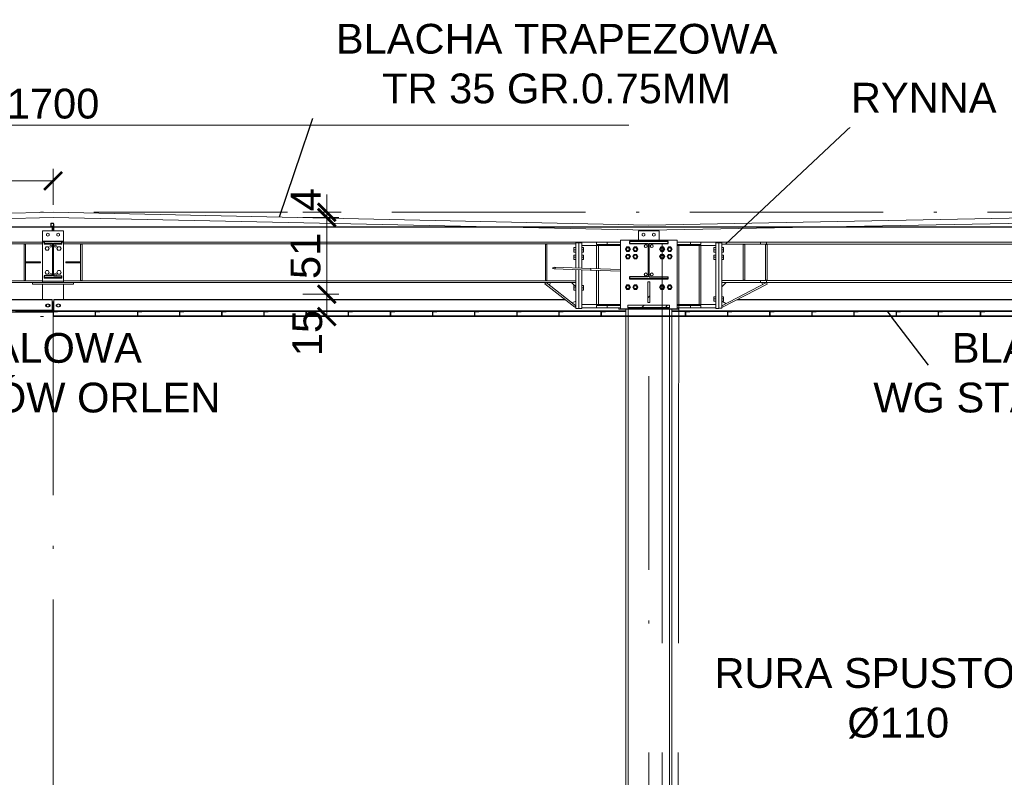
# Model space of a CAD drawing. Extents: x 256490 to 7565828, y -103950 to 5881792.
# Tile 87 of 101: x 266924 to 273535, y 10848 to 15935. Entities that reach past the tile are written whole.
import ezdxf

# ---------------------------------------------------------------- set-up
doc = ezdxf.new("R2010")
doc.units = 0
doc.header["$MEASUREMENT"] = 0
doc.linetypes.add('DASHDOT', pattern=[20, 13, -3.4, 0.2, -3.4])
doc.layers.add('100_rzut_okna', color=1, linetype='Continuous')
doc.layers.add('TB_CIENKA', color=5, linetype='Continuous')
for name, color, linetype, lineweight in [('BK_0.13', 4, 'Continuous', 9), ('BK_Opisy', 31, 'Continuous', 20), ('CZ-CI', 142, 'Continuous', 9), ('CZ-GR', 14, 'Continuous', 30), ('elementy wyposażenia', 95, 'Continuous', 15), ('linii', 7, 'Continuous', 15), ('OSIE', 7, 'Continuous', 5)]:
    doc.layers.add(name, color=color, linetype=linetype, lineweight=lineweight)
doc.layers.add('wymiary', color=7, linetype='Continuous', lineweight=5, true_color=0x7f7f7f)
doc.styles.add('ARIAL', font='arial.ttf')
doc.dimstyles.new('mosstowy 1-100', dxfattribs={"dimscale": 20, "dimtxt": 10, "dimasz": 6, "dimexe": 4, "dimexo": 4, "dimgap": 2, "dimtad": 1, "dimdec": 0, "dimlfac": 0.1, "dimtxsty": 'ARIAL', "dimblk": 'ARCHTICK', "dimcen": 4, "dimclrd": 256, "dimclre": 256, "dimclrt": 7, "dimadec": 0, "dimazin": 0, "dimtfac": 1, "dimtdec": 0, "dimtmove": 1, "dimatfit": 3, "dimfxl": 8, "dimfxlon": 1, "dimlwd": -1, "dimlwe": 9, "dimarcsym": 0})

# ---------------------------------------------------------------- blocks, each defined once
blk = doc.blocks.new('_ArchTick')
at = {"layer": '100_rzut_okna', "color": 0, "linetype": 'Continuous', "const_width": 0.15}
blk.add_lwpolyline([(-0.5, -0.5), (0.5, 0.5)], dxfattribs=at)
blk = doc.blocks.new('*D574')
at = {"layer": 'Defpoints', "color": 0}
for p in [(268623.2, 14091.7), (268986.1, 14091.7), (268683.2, 13941.7)]:
    blk.add_point(p, dxfattribs=at)
at = {"layer": 'wymiary', "lineweight": 9}
for p, q in [((268826.1, 14091.7), (269066.1, 14091.7)), ((268826.1, 13941.7), (269066.1, 13941.7))]:
    blk.add_line(p, q, dxfattribs=at)
at = {"layer": 'wymiary'}
blk.add_line((268986.1, 13941.7), (268986.1, 14091.7), dxfattribs=at)
at = {"layer": 'wymiary', "xscale": 120, "yscale": 120, "zscale": 120}
for p, rotation in [((268986.1, 14091.7), 90), ((268986.1, 13941.7), 270)]:
    blk.add_blockref('_ArchTick', p, dxfattribs=dict(at, rotation=rotation))
at = {"layer": 'wymiary', "color": 7, "insert": (268856.2, 13831.1), "char_height": 200, "attachment_point": 5, "rotation": 90, "style": 'ARIAL'}
blk.add_mtext('15', dxfattribs=at)
blk = doc.blocks.new('*D575')
at = {"layer": 'Defpoints', "color": 0}
for p in [(268623.2, 14605.7), (268986.1, 14605.7), (268623.2, 14091.7)]:
    blk.add_point(p, dxfattribs=at)
at = {"layer": 'wymiary', "lineweight": 9}
for p, q in [((268826.1, 14605.7), (269066.1, 14605.7)), ((268826.1, 14091.7), (269066.1, 14091.7))]:
    blk.add_line(p, q, dxfattribs=at)
at = {"layer": 'wymiary'}
blk.add_line((268986.1, 14091.7), (268986.1, 14605.7), dxfattribs=at)
at = {"layer": 'wymiary', "xscale": 120, "yscale": 120, "zscale": 120}
for p, rotation in [((268986.1, 14605.7), 90), ((268986.1, 14091.7), 270)]:
    blk.add_blockref('_ArchTick', p, dxfattribs=dict(at, rotation=rotation))
at = {"layer": 'wymiary', "color": 7, "insert": (268844, 14348.7), "char_height": 200, "attachment_point": 5, "rotation": 90, "style": 'ARIAL'}
blk.add_mtext('51', dxfattribs=at)
blk = doc.blocks.new('*D576')
at = {"layer": 'Defpoints', "color": 0}
for p in [(268665.7, 14641.7), (268986.1, 14641.7), (268623.2, 14605.7)]:
    blk.add_point(p, dxfattribs=at)
at = {"layer": 'wymiary'}
for p, q in [((268986.1, 14641.7), (268986.1, 14761.7)), ((268986.1, 14605.7), (268986.1, 14641.7)), ((268986.1, 14605.7), (268986.1, 14485.7))]:
    blk.add_line(p, q, dxfattribs=at)
at = {"layer": 'wymiary', "lineweight": 9}
for p, q in [((268826.1, 14641.7), (269066.1, 14641.7)), ((268826.1, 14605.7), (269066.1, 14605.7))]:
    blk.add_line(p, q, dxfattribs=at)
at = {"layer": 'wymiary', "xscale": 120, "yscale": 120, "zscale": 120}
for p, rotation in [((268986.1, 14641.7), 270), ((268986.1, 14605.7), 90)]:
    blk.add_blockref('_ArchTick', p, dxfattribs=dict(at, rotation=rotation))
at = {"layer": 'wymiary', "color": 7, "insert": (268844, 14726.2), "char_height": 200, "attachment_point": 5, "rotation": 90, "style": 'ARIAL'}
blk.add_mtext('4', dxfattribs=at)
blk = doc.blocks.new('*D579')
at = {"layer": 'Defpoints', "color": 0}
for p in [(267148.2, 14852.6), (263148.2, 14721.3), (267148.2, 12469.4)]:
    blk.add_point(p, dxfattribs=at)
at = {"layer": 'wymiary', "lineweight": 9}
for p, q in [((263148.2, 14801.3), (263148.2, 14932.6)), ((267148.2, 14692.6), (267148.2, 14932.6))]:
    blk.add_line(p, q, dxfattribs=at)
at = {"layer": 'wymiary'}
blk.add_line((263148.2, 14852.6), (267148.2, 14852.6), dxfattribs=at)
at = {"layer": 'wymiary', "xscale": 120, "yscale": 120, "zscale": 120, "rotation": 180}
blk.add_blockref('_ArchTick', (263148.2, 14852.6), dxfattribs=at)
at = {"layer": 'wymiary', "xscale": 120, "yscale": 120, "zscale": 120}
blk.add_blockref('_ArchTick', (267148.2, 14852.6), dxfattribs=at)
at = {"layer": 'wymiary', "color": 7, "insert": (265148.2, 14994.7), "char_height": 200, "attachment_point": 5, "style": 'ARIAL'}
blk.add_mtext('400', dxfattribs=at)
blk = doc.blocks.new('*D580')
at = {"layer": 'Defpoints', "color": 0}
for p in [(258648.2, 15227.8), (258648.2, 14776.6), (275648.2, 12220.7)]:
    blk.add_point(p, dxfattribs=at)
at = {"layer": 'wymiary', "lineweight": 9}
for p, q in [((258648.2, 15067.8), (258648.2, 15307.8)), ((275648.2, 15067.8), (275648.2, 15307.8))]:
    blk.add_line(p, q, dxfattribs=at)
at = {"layer": 'wymiary'}
blk.add_line((275648.2, 15227.8), (258648.2, 15227.8), dxfattribs=at)
at = {"layer": 'wymiary', "xscale": 120, "yscale": 120, "zscale": 120, "rotation": 180}
blk.add_blockref('_ArchTick', (258648.2, 15227.8), dxfattribs=at)
at = {"layer": 'wymiary', "xscale": 120, "yscale": 120, "zscale": 120}
blk.add_blockref('_ArchTick', (275648.2, 15227.8), dxfattribs=at)
at = {"layer": 'wymiary', "color": 7, "insert": (267148.2, 15370), "char_height": 200, "attachment_point": 5, "style": 'ARIAL'}
blk.add_mtext('1700', dxfattribs=at)
blk = doc.blocks.new('GFGDFGFG')
at = {"layer": 'elementy wyposażenia', "color": 252, "true_color": 0x919191}
for p, q in [((263238.2, 10391.9), (263238.2, 6178.9)), ((263349.8, 10391.8), (263346.1, 6178.9)), ((263238.2, 6178.9), (263347.7, 6178.9)), ((263235.2, 6122.8), (263350.5, 6122.6)), ((263347.3, 5928.4), (263347.1, 5829.6)), ((263352.6, 5829.6), (263233.3, 5829.8)), ((263235.3, 5825), (263235.3, 5798.6)), ((263350.6, 5798.4), (263350.6, 5824.8)), ((263235.3, 5798.6), (263238.2, 5795.1)), ((263237.5, 5796.4), (263347, 5796.2)), ((263238.2, 5795.1), (263237.9, 5440.9)), ((263347.3, 5440.7), (263347.7, 5794.9)), ((263347.7, 5794.9), (263350.6, 5798.4)), ((263352.3, 5440.7), (263232.9, 5440.9)), ((263234.9, 5436.1), (263234.9, 5409.7)), ((263350.2, 5409.5), (263350.3, 5435.9)), ((263234.9, 5409.7), (263237.8, 5406.2)), ((263237.8, 5407.6), (263237.8, 5407.6)), ((263237.8, 5407.6), (263347.3, 5407.4)), ((263237.8, 5406.2), (263237.8, 5329.9)), ((263347.1, 5209.4), (263347.3, 5406.1)), ((263347.3, 5406.1), (263350.2, 5409.5)), ((263237.8, 5329.9), (263237.6, 5209.6)), ((263226.1, 5243.1), (263225.7, 5209.7)), ((263233.8, 5243.1), (263226.1, 5243.1)), ((263233.8, 5209.6), (263233.8, 5243.1)), ((263358.9, 5242.9), (263350.6, 5243)), ((263350.6, 5243), (263350.6, 5209.4)), ((263358.6, 5209.3), (263358.9, 5242.9)), ((263225.7, 5209.7), (263233.4, 5201.8)), ((263233.4, 5201.8), (263233.4, 5128.7)), ((263350.6, 5209.4), (263233.8, 5209.6)), ((263292.1, 5214.1), (263292.1, 5214.2)), ((263350.4, 5128.7), (263350.5, 5201.4)), ((263350.5, 5201.4), (263358.6, 5209.3))]:
    blk.add_line(p, q, dxfattribs=at)
at = {"layer": 'elementy wyposażenia', "color": 252, "true_color": 0x919191, "flags": 128}
for points in [[(263238, 6046.1), (263238.1, 6119.4), (263235.2, 6122.8), (263235.2, 6151.4)], [(263235.3, 6173.2), (263235.3, 6179), (263350.6, 6178.8), (263350.6, 6173)], [(263350.6, 6151.2), (263350.5, 6122.6), (263347.6, 6119.2), (263347.5, 6046.3)], [(263237.6, 5829.7), (263237.8, 5929.1)]]:
    blk.add_lwpolyline(points, dxfattribs=at)
at = {"layer": 'elementy wyposażenia', "color": 252, "true_color": 0x919191}
for centre, radius in [((263292.9, 5987.5), 80.3), ((263292.9, 5987.5), 75.3), ((263291.9, 5128.7), 58.5)]:
    blk.add_circle(centre, radius, dxfattribs=at)
for centre, radius, start, end in [((263262.1, 6162.3), 28.9, 157.77738, 202.02756), ((263323.8, 6162.2), 28.9, 337.77738, 22.02756), ((263243.9, 5831.3), 10.7, 188.553, 216.72218), ((263342.1, 5831.2), 10.7, 323.1182, 351.28739), ((263243.5, 5442.5), 10.7, 188.553, 216.72218), ((263341.7, 5442.3), 10.7, 323.1182, 351.28739)]:
    blk.add_arc(centre, radius, start, end, dxfattribs=at)
blk = doc.blocks.new('HGHFGHGH')
at = {"linetype": 'Continuous'}
h = blk.add_hatch(dxfattribs=at)
h.set_pattern_fill('', scale=35, style=0, pattern_type=0)
h.set_pattern_definition([(45, (300587.99, 8781.19), (-78.58, 78.58), [])])
h.paths.add_polyline_path([(300600, 8781.2), (300588, 8781.2), (300588, 8641.7), (300600, 8641.7)])
at = {"layer": 'CZ-CI', "linetype": 'Continuous'}
h = blk.add_hatch(dxfattribs=at)
h.set_pattern_fill('', color=256, scale=35, style=0, pattern_type=0)
h.set_pattern_definition([(45, (299964.23, 8878.15), (-78.58, 78.58), [])])
h.paths.add_polyline_path([(299966.9, 8873.8), (299964.2, 8878.1), (299957.8, 8880), (299951.3, 8878.4), (299948.6, 8874.2), (299951.3, 8869.9), (299957.8, 8868), (299964.2, 8869.7)])
h = blk.add_hatch(dxfattribs=at)
h.set_pattern_fill('', color=256, scale=35, style=0, pattern_type=0)
h.set_pattern_definition([(45, (300453.99, 8623.52), (-78.577, 78.577), [])])
h.paths.add_polyline_path([(300734, 8623.5), (300454, 8623.5), (300454, 8609.3), (300734, 8609.3)])
for p, q in [((292801.5, 9150.1), (296589, 9150.1)), ((296589, 9147.1), (292801.5, 9147.1)), ((296580, 9174.1), (296579, 9171.6)), ((296579, 9155.1), (296579, 9171.6)), ((296579, 9171.6), (296579, 9171.6)), ((296579, 9155.1), (296579, 9155.1)), ((296579, 9155.1), (296582, 9155.1)), ((296582.5, 9175.1), (296580, 9174.1)), ((296582, 9171.6), (296582.1, 9171.9)), ((296582, 9171.6), (296582, 9155.1)), ((296582, 9171.6), (296582, 9171.6)), ((296582, 9155.1), (296582, 9155.1)), ((296582.1, 9171.9), (296582.5, 9172.1)), ((296582.5, 9175.1), (296582.5, 9175.1)), ((296582.5, 9175.1), (296595.5, 9175.1)), ((296582.5, 9172.1), (296582.5, 9172.1)), ((296595.5, 9172.1), (296582.5, 9172.1)), ((296589, 9150.1), (296589, 9155.1)), ((296589, 9155.1), (296589, 9155.1)), ((296589, 9155.1), (296592, 9155.1)), ((296589, 9150.1), (296589, 9147.1)), ((296589, 9123.4), (296589, 9147.1)), ((296589, 9147.1), (296589, 9147.1)), ((296592, 9155.1), (296592, 9123.4)), ((296592, 9155.1), (296592, 9155.1)), ((296592, 9123.8), (296596, 9123.8)), ((296592, 9123.7), (296596, 9123.7)), ((296595.5, 9175.1), (296595.5, 9175.1)), ((296598, 9174.1), (296595.5, 9175.1)), ((296595.5, 9172.1), (296595.5, 9172.1)), ((296595.5, 9172.1), (296595.8, 9171.9)), ((296595.8, 9171.9), (296596, 9171.6)), ((296596, 9171.6), (296596, 9171.6)), ((296596, 9171.6), (296596, 9123.4)), ((296599, 9171.6), (296598, 9174.1)), ((296599, 9171.6), (296599, 9171.6)), ((296599, 9171.6), (296599, 9150.1)), ((296599, 9147.1), (296599, 9150.1)), ((296599, 9150.1), (296599, 9150.1)), ((296599, 9150.1), (300386.5, 9150.1)), ((296599, 9150.1), (300386.5, 9150.1)), ((296599, 9123.4), (296599, 9147.1)), ((300386.5, 9147.1), (296599, 9147.1)), ((296599, 9147.1), (296599, 9147.1)), ((300386.5, 9150.1), (300386.5, 9147.1)), ((300386.5, 9150.1), (300386.5, 9150.1)), ((300386.5, 9150.1), (300386.5, 9150.1)), ((300386.5, 9150.1), (305024, 9150.1)), ((300386.5, 9147.1), (300386.5, 9150.1)), ((300386.5, 9147.1), (300386.5, 9147.1)), ((305024, 9147.1), (300386.5, 9147.1)), ((300386.5, 9147.1), (300386.5, 9147.1)), ((296524, 9055.1), (296524, 9123.4)), ((296524, 9123.4), (296664, 9123.4)), ((296550, 9103.7), (296559, 9108.9)), ((296550, 9093.3), (296550, 9103.7)), ((296550, 9093.2), (296550, 9093.3)), ((296559, 9088.1), (296550, 9093.3)), ((296550, 9093.2), (296559, 9088)), ((296559, 9108.9), (296568, 9103.7)), ((296568, 9093.3), (296559, 9088.1)), ((296559, 9088), (296568, 9093.2)), ((296559, 9088), (296559, 9088.1)), ((296568, 9103.7), (296568, 9093.3)), ((296568, 9093.2), (296568, 9093.3)), ((296620, 9103.7), (296629, 9108.9)), ((296620, 9093.3), (296620, 9103.7)), ((296620, 9093.2), (296620, 9093.3)), ((296629, 9088.1), (296620, 9093.3)), ((296629, 9088), (296620, 9093.2)), ((296629, 9108.9), (296638, 9103.7)), ((296638, 9093.3), (296629, 9088.1)), ((296629, 9088), (296638, 9093.2)), ((296629, 9088), (296629, 9088.1)), ((296638, 9103.7), (296638, 9093.3)), ((296638, 9093.2), (296638, 9093.3)), ((296664, 9123.4), (296664, 9055.1)), ((300404, 9061.3), (300784, 9061.3)), ((300404, 9061.1), (300404, 9061.3)), ((300404, 8599.3), (300404, 9061.1)), ((300404, 9061.1), (300784, 9061.1)), ((300524, 9061.3), (300524, 9123.4)), ((300524, 9123.4), (300664, 9123.4)), ((300550, 9103.7), (300559, 9108.9)), ((300550, 9093.3), (300550, 9103.7)), ((300550, 9093.2), (300550, 9093.3)), ((300559, 9088.1), (300550, 9093.3)), ((300550, 9093.2), (300559, 9088)), ((300559, 9108.9), (300568, 9103.7)), ((300568, 9093.3), (300559, 9088.1)), ((300559, 9088), (300568, 9093.2)), ((300559, 9088), (300559, 9088.1)), ((300568, 9103.7), (300568, 9093.3)), ((300568, 9093.2), (300568, 9093.3)), ((300620, 9103.7), (300629, 9108.9)), ((300620, 9093.3), (300620, 9103.7)), ((300620, 9093.2), (300620, 9093.3)), ((300629, 9088.1), (300620, 9093.3)), ((300620, 9093.2), (300629, 9088)), ((300629, 9108.9), (300638, 9103.7)), ((300638, 9093.3), (300629, 9088.1)), ((300629, 9088), (300638, 9093.2)), ((300629, 9088), (300629, 9088.1)), ((300638, 9103.7), (300638, 9093.3)), ((300638, 9093.2), (300638, 9093.3)), ((300664, 9123.4), (300664, 9061.3)), ((300784, 9061.1), (300784, 9061.3)), ((300784, 8599.3), (300784, 9061.1)), ((292784, 9048.2), (296534, 9048.2)), ((292784, 9047.5), (296534, 9047.5)), ((293084, 9047), (296524, 9047)), ((293084, 9036.8), (296524, 9036.8)), ((296409, 9034.8), (296399, 9034.8)), ((296399, 9034.8), (296399, 8789.2)), ((296409, 8916), (296409, 9034.8)), ((296483.8, 9047), (296499.6, 9047.5)), ((296524, 9049.1), (296524, 9055.1)), ((296524, 9055.1), (296664, 9055.1)), ((296524, 9048.3), (296524, 9049.1)), ((296524, 9049.1), (296534, 9049.1)), ((296524, 9048.3), (296534, 9048.3)), ((296524, 8784.9), (296524, 9047)), ((296524, 9047), (296534, 9047)), ((296526.5, 9047), (296526.5, 9047.5)), ((296526.5, 9047), (296526.5, 9047.5)), ((296534, 9035.1), (296534, 9041.4)), ((296534, 9035.1), (296590.9, 9035.1)), ((296540.1, 9004.9), (296547.1, 9016.9)), ((296547.1, 8992.9), (296540.1, 9004.9)), ((296547.1, 9016.9), (296560.9, 9016.9)), ((296560.9, 8992.9), (296547.1, 8992.9)), ((296560.9, 9016.9), (296567.9, 9004.9)), ((296567.9, 9004.9), (296560.9, 8992.9)), ((296597.1, 9035.1), (296654, 9035.1)), ((296620.1, 9004.9), (296627.1, 9016.9)), ((296627.1, 8992.9), (296620.1, 9004.9)), ((296627.1, 9016.9), (296640.9, 9016.9)), ((296640.9, 8992.9), (296627.1, 8992.9)), ((296640.9, 9016.9), (296647.9, 9004.9)), ((296647.9, 9004.9), (296640.9, 8992.9)), ((296654, 9049.1), (296664, 9049.1)), ((296654, 9048.3), (296664, 9048.3)), ((296654, 9048.2), (300404, 9048.2)), ((296654, 9047.4), (300404, 9047.4)), ((296654, 9047), (296664, 9047)), ((296654, 9035.1), (296654, 9041.4)), ((296661.5, 9047), (296661.5, 9047.4)), ((296661.5, 9047), (296661.5, 9047.4)), ((296664, 9055.1), (296664, 9049.1)), ((296664, 9049.1), (296664, 9048.3)), ((296664, 9047), (300104, 9047)), ((296664, 8784.9), (296664, 9047)), ((296664, 9036.8), (300104, 9036.8)), ((296688.5, 9047.4), (296704.2, 9047)), ((296779, 9034.8), (296789, 9034.8)), ((296779, 8916), (296779, 9034.8)), ((296789, 9034.8), (296789, 8789.2)), ((299899.5, 9034.8), (299899.5, 8789.2)), ((299899.5, 9034.8), (299909.5, 9034.8)), ((299909.5, 9034.8), (299909.5, 8789.2)), ((300091.5, 9011), (300104, 9011)), ((300091.5, 9011), (300091.5, 8981)), ((300091.5, 8996), (300104, 8996)), ((300104, 9042), (300104, 9047)), ((300104, 8874.9), (300104, 9042)), ((300104, 9042), (300124, 9042)), ((300124, 8874.3), (300124, 9042)), ((300124, 9042), (300144, 9042)), ((300124, 8874.3), (300124, 9042)), ((300144, 9042), (300144, 9047)), ((300144, 9047), (300244, 9047)), ((300144, 8873.6), (300144, 9042)), ((300144, 9026), (300404, 9026)), ((300144, 9011), (300156.5, 9011)), ((300144, 8996), (300156.5, 8996)), ((300156.5, 9011), (300156.5, 8981)), ((300404, 9047), (300244, 9047)), ((300244, 9047), (300244, 9032)), ((300244, 9032), (300404, 9032)), ((300244, 9025), (300256, 9025)), ((300244, 8870.1), (300244, 9025)), ((300256, 8869.7), (300256, 9025)), ((300314, 9032), (300314, 9047)), ((300394, 9047), (300394, 9047.4)), ((300445.3, 9015.3), (300436.7, 9000.3)), ((300436.7, 9000.3), (300445.3, 8985.3)), ((300462.7, 9015.3), (300445.3, 9015.3)), ((300471.3, 9000.3), (300462.7, 9015.3)), ((300462.7, 8985.3), (300471.3, 9000.3)), ((300495.3, 9015.3), (300486.7, 9000.3)), ((300486.7, 9000.3), (300495.3, 8985.3)), ((300512.7, 9015.3), (300495.3, 9015.3)), ((300521.3, 9000.3), (300512.7, 9015.3)), ((300512.7, 8985.3), (300521.3, 9000.3)), ((300675.3, 9015.3), (300666.7, 9000.3)), ((300666.7, 9000.3), (300675.3, 8985.3)), ((300692.7, 9015.3), (300675.3, 9015.3)), ((300701.3, 9000.3), (300692.7, 9015.3)), ((300692.7, 8985.3), (300701.3, 9000.3)), ((300725.3, 9015.3), (300716.7, 9000.3)), ((300716.7, 9000.3), (300725.3, 8985.3)), ((300742.7, 9015.3), (300725.3, 9015.3)), ((300751.3, 9000.3), (300742.7, 9015.3)), ((300742.7, 8985.3), (300751.3, 9000.3)), ((300784, 9048.2), (304984, 9048.2)), ((300784, 9047.4), (305034, 9047.4)), ((300784, 9047), (300944, 9047)), ((300784, 9032), (300944, 9032)), ((300784, 9026), (301044, 9026)), ((300794, 9047), (300794, 9047.4)), ((300794, 9047), (300794, 9047.4)), ((300874, 9032), (300874, 9047)), ((300944, 9025), (300932, 9025)), ((300932, 9025), (300932, 8629)), ((300944, 9047), (301044, 9047)), ((300944, 9032), (300944, 9047)), ((300944, 9025), (300944, 8629)), ((301031.5, 9011), (301031.5, 8981)), ((301031.5, 9011), (301044, 9011)), ((301031.5, 8996), (301044, 8996)), ((301044, 9047), (301044, 8607)), ((301064, 9042), (301044, 9042)), ((301044, 8602), (301044, 9042)), ((301064, 8602), (301064, 9042)), ((301064, 8603.7), (301064, 9042)), ((301064, 9042), (301084, 9042)), ((301384, 9047), (301084, 9047)), ((301084, 9047), (301084, 9035)), ((301084, 8603.7), (301084, 9042)), ((301084, 9035), (301384, 9035)), ((301084, 9034), (305021, 9034)), ((301084, 9011), (301096.5, 9011)), ((301084, 8996), (301096.5, 8996)), ((301096.5, 9011), (301096.5, 8981)), ((301238.5, 9032), (301228.5, 9032)), ((301228.5, 9032), (301228.5, 8792)), ((301238.5, 9032), (301238.5, 8792)), ((301344, 9035), (301344, 9047)), ((301378.5, 9032), (301378.5, 8792)), ((301378.5, 9032), (301388.5, 9032)), ((301384, 9047), (305021, 9047)), ((301384, 9035), (301384, 9047)), ((301388.5, 9032), (301388.5, 8792)), ((300091.5, 8981), (300104, 8981)), ((300091.5, 8961), (300104, 8961)), ((300091.5, 8961), (300091.5, 8931)), ((300091.5, 8946), (300104, 8946)), ((300091.5, 8931), (300104, 8931)), ((300156.5, 8981), (300144, 8981)), ((300144, 8961), (300156.5, 8961)), ((300144, 8946), (300156.5, 8946)), ((300156.5, 8931), (300144, 8931)), ((300156.5, 8961), (300156.5, 8931)), ((300445.3, 8965.3), (300436.7, 8950.3)), ((300436.7, 8950.3), (300445.3, 8935.3)), ((300445.3, 8985.3), (300462.7, 8985.3)), ((300462.7, 8965.3), (300445.3, 8965.3)), ((300445.3, 8935.3), (300462.7, 8935.3)), ((300471.3, 8950.3), (300462.7, 8965.3)), ((300462.7, 8935.3), (300471.3, 8950.3)), ((300495.3, 8965.3), (300486.7, 8950.3)), ((300486.7, 8950.3), (300495.3, 8935.3)), ((300495.3, 8985.3), (300512.7, 8985.3)), ((300512.7, 8965.3), (300495.3, 8965.3)), ((300495.3, 8935.3), (300512.7, 8935.3)), ((300521.3, 8950.3), (300512.7, 8965.3)), ((300512.7, 8935.3), (300521.3, 8950.3)), ((300675.3, 8965.3), (300666.7, 8950.3)), ((300666.7, 8950.3), (300675.3, 8935.3)), ((300675.3, 8985.3), (300692.7, 8985.3)), ((300692.7, 8965.3), (300675.3, 8965.3)), ((300675.3, 8935.3), (300692.7, 8935.3)), ((300701.3, 8950.3), (300692.7, 8965.3)), ((300692.7, 8935.3), (300701.3, 8950.3)), ((300725.3, 8965.3), (300716.7, 8950.3)), ((300716.7, 8950.3), (300725.3, 8935.3)), ((300725.3, 8985.3), (300742.7, 8985.3)), ((300742.7, 8965.3), (300725.3, 8965.3)), ((300725.3, 8935.3), (300742.7, 8935.3)), ((300751.3, 8950.3), (300742.7, 8965.3)), ((300742.7, 8935.3), (300751.3, 8950.3)), ((301031.5, 8981), (301044, 8981)), ((301031.5, 8961), (301031.5, 8931)), ((301031.5, 8961), (301044, 8961)), ((301031.5, 8946), (301044, 8946)), ((301031.5, 8931), (301044, 8931)), ((301084, 8981), (301096.5, 8981)), ((301084, 8961), (301096.5, 8961)), ((301084, 8946), (301096.5, 8946)), ((301084, 8931), (301096.5, 8931)), ((301096.5, 8961), (301096.5, 8931)), ((296409, 8916), (296409, 8916)), ((296409, 8916), (296509, 8916)), ((296409, 8916), (296409, 8908)), ((296409, 8789.2), (296409, 8908)), ((296409, 8908), (296409, 8908)), ((296409, 8908), (296509, 8908)), ((296434, 8908), (296434, 8916)), ((296484, 8908), (296484, 8916)), ((296509, 8916), (296509, 8908)), ((296679, 8916), (296779, 8916)), ((296679, 8916), (296679, 8908)), ((296779, 8908), (296679, 8908)), ((296704, 8908), (296704, 8916)), ((296754, 8908), (296754, 8916)), ((296779, 8908), (296779, 8916)), ((296779, 8916), (296779, 8916)), ((296779, 8908), (296779, 8908)), ((296779, 8789.2), (296779, 8908)), ((299951.3, 8878.4), (299948.6, 8874.2)), ((299948.6, 8874.2), (299951.3, 8869.9)), ((299957.8, 8880), (299951.3, 8878.4)), ((299951.3, 8869.9), (299957.8, 8868)), ((299957.8, 8880), (300201.7, 8871.6)), ((299964.2, 8878.1), (299957.8, 8880)), ((299957.8, 8868), (299964.2, 8869.7)), ((299957.8, 8868), (300201.5, 8859.6)), ((299966.9, 8873.8), (299964.2, 8878.1)), ((299964.2, 8869.7), (299966.9, 8873.8)), ((300104, 8602), (300104, 8862.9)), ((300124, 8602), (300124, 8862.2)), ((300124, 8602), (300124, 8862.2)), ((300144, 8602), (300144, 8861.6)), ((300201.5, 8859.6), (300204.3, 8861.3)), ((300201.5, 8859.6), (300204.3, 8861.3)), ((300201.5, 8859.6), (300404, 8852.5)), ((300201.7, 8871.6), (300204.5, 8869.8)), ((300201.7, 8871.5), (300404, 8864.5)), ((300201.7, 8871.5), (300204.5, 8869.8)), ((300205.5, 8865.6), (300204.3, 8861.3)), ((300204.3, 8861.3), (300205.5, 8865.5)), ((300205.5, 8865.5), (300204.5, 8869.8)), ((300204.5, 8869.8), (300205.5, 8865.6)), ((296534, 8804.8), (296534, 8811.2)), ((296654, 8804.8), (296534, 8804.8)), ((296540.1, 8844.9), (296547.1, 8856.9)), ((296547.1, 8832.9), (296540.1, 8844.9)), ((296547.1, 8856.9), (296560.9, 8856.9)), ((296560.9, 8832.9), (296547.1, 8832.9)), ((296560.9, 8856.9), (296567.9, 8844.9)), ((296567.9, 8844.9), (296560.9, 8832.9)), ((296620.1, 8844.9), (296627.1, 8856.9)), ((296627.1, 8832.9), (296620.1, 8844.9)), ((296627.1, 8856.9), (296640.9, 8856.9)), ((296640.9, 8832.9), (296627.1, 8832.9)), ((296640.9, 8856.9), (296647.9, 8844.9)), ((296647.9, 8844.9), (296640.9, 8832.9)), ((296654, 8811.2), (296654, 8804.8)), ((300244, 8629), (300244, 8858.1)), ((300256, 8629), (300256, 8857.7)), ((293084, 8787.2), (296524, 8787.2)), ((293084, 8777), (296524, 8777)), ((296399, 8789.2), (296409, 8789.2)), ((296456.5, 8777), (296456.5, 8765)), ((296456.5, 8765), (296731.5, 8765)), ((296524, 8784.9), (296524, 8777)), ((296524, 8784.9), (296664, 8784.9)), ((296524, 8777), (296664, 8777)), ((296524, 8662.9), (296524, 8765)), ((296664, 8787.2), (300104, 8787.2)), ((296664, 8777), (296664, 8784.9)), ((296664, 8777), (300104, 8777)), ((296664, 8662.9), (296664, 8765)), ((296731.5, 8765), (296731.5, 8777)), ((296789, 8789.2), (296779, 8789.2)), ((299897.1, 8767.6), (299904.5, 8777)), ((300096.6, 8611.6), (299897.1, 8767.6)), ((299899.5, 8789.2), (299909.5, 8789.2)), ((300104, 8621), (299904.5, 8777)), ((299928.1, 8758.5), (299934.5, 8777)), ((300104, 8747), (300074, 8777)), ((300091.5, 8756), (300104, 8756)), ((300091.5, 8756), (300091.5, 8726)), ((300091.5, 8741), (300104, 8741)), ((300144, 8756), (300156.5, 8756)), ((300156.5, 8741), (300144, 8741)), ((300156.5, 8756), (300156.5, 8726)), ((300445.3, 8760.3), (300436.7, 8745.3)), ((300436.7, 8745.3), (300445.3, 8730.3)), ((300462.7, 8760.3), (300445.3, 8760.3)), ((300445.3, 8730.3), (300462.7, 8730.3)), ((300471.3, 8745.3), (300462.7, 8760.3)), ((300462.7, 8730.3), (300471.3, 8745.3)), ((300495.3, 8760.3), (300486.7, 8745.3)), ((300486.7, 8745.3), (300495.3, 8730.3)), ((300512.7, 8760.3), (300495.3, 8760.3)), ((300495.3, 8730.3), (300512.7, 8730.3)), ((300521.3, 8745.3), (300512.7, 8760.3)), ((300512.7, 8730.3), (300521.3, 8745.3)), ((300600, 8781.2), (300588, 8781.2)), ((300588, 8781.2), (300588, 8641.7)), ((300600, 8641.7), (300600, 8781.2)), ((300675.3, 8760.3), (300666.7, 8745.3)), ((300666.7, 8745.3), (300675.3, 8730.3)), ((300692.7, 8760.3), (300675.3, 8760.3)), ((300675.3, 8730.3), (300692.7, 8730.3)), ((300701.3, 8745.3), (300692.7, 8760.3)), ((300692.7, 8730.3), (300701.3, 8745.3)), ((300725.3, 8760.3), (300716.7, 8745.3)), ((300716.7, 8745.3), (300725.3, 8730.3)), ((300742.7, 8760.3), (300725.3, 8760.3)), ((300725.3, 8730.3), (300742.7, 8730.3)), ((300751.3, 8745.3), (300742.7, 8760.3)), ((300742.7, 8730.3), (300751.3, 8745.3)), ((301084, 8790), (305021, 8790)), ((301384, 8789), (301084, 8789)), ((301084, 8789), (301084, 8777)), ((301084, 8621), (301383.5, 8777)), ((301084, 8747), (301114, 8777)), ((301084, 8777), (301384, 8777)), ((301089.6, 8610.4), (301389.1, 8766.4)), ((301238.5, 8792), (301228.5, 8792)), ((301344, 8777), (301344, 8789)), ((301356.9, 8763.2), (301353.5, 8777)), ((301378.5, 8792), (301388.5, 8792)), ((301383.5, 8777), (301389.1, 8766.4)), ((301384, 8777), (301384, 8789)), ((305021, 8777), (301384, 8777)), ((293157, 8662.9), (296589, 8662.9)), ((296589, 8662.9), (296589, 8582.9)), ((296599, 8662.9), (300031, 8662.9)), ((296599, 8662.9), (296599, 8582.9)), ((300091.5, 8726), (300104, 8726)), ((300156.5, 8726), (300144, 8726)), ((301031.5, 8681), (301031.5, 8651)), ((301044, 8681), (301031.5, 8681)), ((301031.5, 8666), (301044, 8666)), ((301044, 8662.9), (301044, 8662.9)), ((301084, 8681), (301096.5, 8681)), ((301084, 8666), (301096.5, 8666)), ((301096.5, 8681), (301096.5, 8651)), ((301190.3, 8662.9), (305044, 8662.9)), ((293153.2, 8659.9), (296589, 8659.9)), ((296544, 8622.9), (296544.5, 8625.6)), ((296544.5, 8620.2), (296544, 8622.9)), ((296544.5, 8625.6), (296546, 8627.8)), ((296546, 8617.9), (296544.5, 8620.2)), ((296546, 8627.8), (296548.3, 8629.4)), ((296548.3, 8616.4), (296546, 8617.9)), ((296548.3, 8629.4), (296551, 8629.9)), ((296551, 8615.9), (296548.3, 8616.4)), ((296553.8, 8631.9), (296548.6, 8622.9)), ((296548.6, 8622.9), (296553.8, 8613.9)), ((296551, 8629.9), (296552.6, 8629.9)), ((296552.6, 8615.9), (296551, 8615.9)), ((296564.2, 8631.9), (296553.8, 8631.9)), ((296553.8, 8613.9), (296564.2, 8613.9)), ((296569.4, 8622.9), (296564.2, 8631.9)), ((296564.2, 8613.9), (296569.4, 8622.9)), ((296565.3, 8629.9), (296567, 8629.9)), ((296565.3, 8615.9), (296567, 8615.9)), ((296567, 8629.9), (296569.7, 8629.4)), ((296569.7, 8616.4), (296567, 8615.9)), ((296569.7, 8629.4), (296571.9, 8627.8)), ((296571.9, 8617.9), (296569.7, 8616.4)), ((296571.9, 8627.8), (296573.5, 8625.6)), ((296573.5, 8620.2), (296571.9, 8617.9)), ((296573.5, 8625.6), (296574, 8622.9)), ((296574, 8622.9), (296573.5, 8620.2)), ((296599, 8659.9), (300034.8, 8659.9)), ((296614, 8622.9), (296614.5, 8625.6)), ((296614.5, 8620.2), (296614, 8622.9)), ((296614.5, 8625.6), (296616, 8627.8)), ((296616, 8617.9), (296614.5, 8620.2)), ((296616, 8627.8), (296618.3, 8629.4)), ((296618.3, 8616.4), (296616, 8617.9)), ((296618.3, 8629.4), (296621, 8629.9)), ((296621, 8615.9), (296618.3, 8616.4)), ((296623.8, 8631.9), (296618.6, 8622.9)), ((296618.6, 8622.9), (296623.8, 8613.9)), ((296621, 8629.9), (296622.6, 8629.9)), ((296622.6, 8615.9), (296621, 8615.9)), ((296634.2, 8631.9), (296623.8, 8631.9)), ((296623.8, 8613.9), (296634.2, 8613.9)), ((296639.4, 8622.9), (296634.2, 8631.9)), ((296634.2, 8613.9), (296639.4, 8622.9)), ((296635.3, 8629.9), (296637, 8629.9)), ((296635.3, 8615.9), (296637, 8615.9)), ((296637, 8629.9), (296639.7, 8629.4)), ((296639.7, 8616.4), (296637, 8615.9)), ((296639.7, 8629.4), (296641.9, 8627.8)), ((296641.9, 8617.9), (296639.7, 8616.4)), ((296641.9, 8627.8), (296643.5, 8625.6)), ((296643.5, 8620.2), (296641.9, 8617.9)), ((296643.5, 8625.6), (296644, 8622.9)), ((296644, 8622.9), (296643.5, 8620.2)), ((300080.3, 8639.5), (300104, 8651)), ((300096.6, 8611.6), (300104, 8621)), ((300104, 8602), (300124, 8602)), ((300124, 8602), (300144, 8602)), ((300144, 8628), (300404, 8628)), ((300144, 8607), (300244, 8607)), ((300244, 8629), (300256, 8629)), ((300404, 8622), (300244, 8622)), ((300244, 8622), (300244, 8607)), ((300244, 8607), (300404, 8607)), ((300314, 8607), (300314, 8622)), ((300394, 8597), (300394, 8607)), ((300394, 8597), (300404, 8597)), ((300404, 8597), (300404, 8599.3)), ((300404, 8599.3), (300784, 8599.3)), ((300404, 8597), (300784, 8597)), ((300439, 3672.9), (300439, 8597)), ((300454, 8609.3), (300454, 8623.5)), ((300454, 8623.5), (300734, 8623.5)), ((300454, 8609.3), (300454, 8607.1)), ((300454, 8609.3), (300734, 8609.3)), ((300454, 8607.1), (300734, 8607.1)), ((300454.5, 3672.9), (300454.5, 8597)), ((300588, 8641.7), (300600, 8641.7)), ((300733.5, 3672.9), (300733.5, 8597)), ((300734, 8609.3), (300734, 8623.5)), ((300734, 8607.1), (300734, 8609.3)), ((300749, 3672.9), (300749, 8597)), ((300784, 8628), (301044, 8628)), ((300784, 8622), (300944, 8622)), ((300784, 8607), (300944, 8607)), ((300784, 8597), (300784, 8599.3)), ((300784, 8597), (300794, 8597)), ((300794, 8597), (300794, 8607)), ((300794, 8598.7), (300794, 8607)), ((300874, 8607), (300874, 8622)), ((300944, 8629), (300932, 8629)), ((300944, 8607), (300944, 8622)), ((300944, 8607), (301044, 8607)), ((301031.5, 8651), (301044, 8651)), ((301044, 8659.9), (301044, 8659.9)), ((301064, 8602), (301044, 8602)), ((301064, 8603.7), (301084, 8603.7)), ((301084, 8651), (301110.6, 8634.9)), ((301084, 8651), (301096.5, 8651)), ((301084, 8621), (301089.6, 8610.4)), ((301184.6, 8659.9), (305044, 8659.9)), ((292749, 8585.9), (296589, 8585.9)), ((296589, 8582.9), (296341, 8582.9)), ((296589, 8592.9), (296599, 8592.9)), ((296594, 8582.9), (296594, 8552.9)), ((296624, 8582.9), (296594, 8582.9)), ((296594, 8552.9), (296597, 8552.9)), ((296597, 8552.9), (296597, 8579.9)), ((296597, 8579.9), (296624, 8579.9)), ((296599, 8585.9), (300439, 8585.9)), ((296624, 8582.9), (296877, 8582.9)), ((296624, 8579.9), (296624, 8582.9)), ((296877, 8582.9), (296877, 8552.9)), ((296907, 8582.9), (296877, 8582.9)), ((296877, 8552.9), (296880, 8552.9)), ((296880, 8552.9), (296880, 8579.9)), ((296880, 8579.9), (296907, 8579.9)), ((296907, 8582.9), (297160, 8582.9)), ((296907, 8579.9), (296907, 8582.9)), ((297160, 8582.9), (297160, 8552.9)), ((297190, 8582.9), (297160, 8582.9)), ((297160, 8552.9), (297163, 8552.9)), ((297163, 8552.9), (297163, 8579.9)), ((297163, 8579.9), (297190, 8579.9)), ((297190, 8582.9), (297443, 8582.9)), ((297190, 8579.9), (297190, 8582.9)), ((297443, 8582.9), (297443, 8552.9)), ((297473, 8582.9), (297443, 8582.9)), ((297443, 8552.9), (297446, 8552.9)), ((297446, 8552.9), (297446, 8579.9)), ((297446, 8579.9), (297473, 8579.9)), ((297473, 8582.9), (297726, 8582.9)), ((297473, 8579.9), (297473, 8582.9)), ((297726, 8582.9), (297726, 8552.9)), ((297756, 8582.9), (297726, 8582.9)), ((297726, 8552.9), (297729, 8552.9)), ((297729, 8552.9), (297729, 8579.9)), ((297729, 8579.9), (297756, 8579.9)), ((297756, 8579.9), (297756, 8582.9)), ((297756, 8582.9), (298009, 8582.9)), ((298009, 8582.9), (298009, 8552.9)), ((298039, 8582.9), (298009, 8582.9)), ((298009, 8552.9), (298012, 8552.9)), ((298012, 8552.9), (298012, 8579.9)), ((298012, 8579.9), (298039, 8579.9)), ((298039, 8579.9), (298039, 8582.9)), ((298039, 8582.9), (298292, 8582.9)), ((298292, 8582.9), (298292, 8552.9)), ((298322, 8582.9), (298292, 8582.9)), ((298292, 8552.9), (298295, 8552.9)), ((298295, 8552.9), (298295, 8579.9)), ((298295, 8579.9), (298322, 8579.9)), ((298322, 8582.9), (298575, 8582.9)), ((298322, 8579.9), (298322, 8582.9)), ((298575, 8582.9), (298575, 8552.9)), ((298605, 8582.9), (298575, 8582.9)), ((298575, 8552.9), (298578, 8552.9)), ((298578, 8552.9), (298578, 8579.9)), ((298578, 8579.9), (298605, 8579.9)), ((298605, 8582.9), (298858, 8582.9)), ((298605, 8579.9), (298605, 8582.9)), ((298858, 8582.9), (298858, 8552.9)), ((298888, 8582.9), (298858, 8582.9)), ((298858, 8552.9), (298861, 8552.9)), ((298861, 8552.9), (298861, 8579.9)), ((298861, 8579.9), (298888, 8579.9)), ((298888, 8582.9), (299141, 8582.9)), ((298888, 8579.9), (298888, 8582.9)), ((299141, 8582.9), (299141, 8552.9)), ((299171, 8582.9), (299141, 8582.9)), ((299141, 8552.9), (299144, 8552.9)), ((299144, 8552.9), (299144, 8579.9)), ((299144, 8579.9), (299171, 8579.9)), ((299171, 8579.9), (299171, 8582.9)), ((299171, 8582.9), (299424, 8582.9)), ((299424, 8582.9), (299424, 8552.9)), ((299454, 8582.9), (299424, 8582.9)), ((299424, 8552.9), (299427, 8552.9)), ((299427, 8552.9), (299427, 8579.9)), ((299427, 8579.9), (299454, 8579.9)), ((299454, 8582.9), (299707, 8582.9)), ((299454, 8579.9), (299454, 8582.9)), ((299707, 8582.9), (299707, 8552.9)), ((299737, 8582.9), (299707, 8582.9)), ((299707, 8552.9), (299710, 8552.9)), ((299710, 8552.9), (299710, 8579.9)), ((299710, 8579.9), (299737, 8579.9)), ((299737, 8582.9), (299990, 8582.9)), ((299737, 8579.9), (299737, 8582.9)), ((299990, 8582.9), (299990, 8552.9)), ((300020, 8582.9), (299990, 8582.9)), ((299990, 8552.9), (299993, 8552.9)), ((299993, 8552.9), (299993, 8579.9)), ((299993, 8579.9), (300020, 8579.9)), ((300020, 8582.9), (300273, 8582.9)), ((300020, 8579.9), (300020, 8582.9)), ((300273, 8582.9), (300273, 8552.9)), ((300303, 8582.9), (300273, 8582.9)), ((300273, 8552.9), (300276, 8552.9)), ((300276, 8552.9), (300276, 8579.9)), ((300276, 8579.9), (300303, 8579.9)), ((300303, 8582.9), (300439, 8582.9)), ((300303, 8579.9), (300303, 8582.9)), ((300749, 8585.9), (305044, 8585.9)), ((300749, 8582.9), (300839, 8582.9)), ((300839, 8582.9), (300839, 8552.9)), ((300869, 8582.9), (300839, 8582.9)), ((300839, 8552.9), (300842, 8552.9)), ((300842, 8552.9), (300842, 8579.9)), ((300842, 8579.9), (300869, 8579.9)), ((300869, 8579.9), (300869, 8582.9)), ((300869, 8582.9), (301122, 8582.9)), ((301122, 8582.9), (301122, 8552.9)), ((301152, 8582.9), (301122, 8582.9)), ((301122, 8552.9), (301125, 8552.9)), ((301125, 8552.9), (301125, 8579.9)), ((301125, 8579.9), (301152, 8579.9)), ((301152, 8582.9), (301405, 8582.9)), ((301152, 8579.9), (301152, 8582.9)), ((301405, 8582.9), (301405, 8552.9)), ((301435, 8582.9), (301405, 8582.9)), ((301405, 8552.9), (301408, 8552.9)), ((301408, 8552.9), (301408, 8579.9)), ((301408, 8579.9), (301435, 8579.9)), ((301435, 8582.9), (301688, 8582.9)), ((301435, 8579.9), (301435, 8582.9)), ((301688, 8582.9), (301688, 8552.9)), ((301718, 8582.9), (301688, 8582.9)), ((301688, 8552.9), (301691, 8552.9)), ((301691, 8552.9), (301691, 8579.9)), ((301691, 8579.9), (301718, 8579.9)), ((301718, 8582.9), (301971, 8582.9)), ((301718, 8579.9), (301718, 8582.9)), ((301971, 8582.9), (301971, 8552.9)), ((302001, 8582.9), (301971, 8582.9)), ((301971, 8552.9), (301974, 8552.9)), ((301974, 8552.9), (301974, 8579.9)), ((301974, 8579.9), (302001, 8579.9)), ((302001, 8582.9), (302254, 8582.9)), ((302001, 8579.9), (302001, 8582.9)), ((302254, 8582.9), (302254, 8552.9)), ((302284, 8582.9), (302254, 8582.9)), ((302254, 8552.9), (302257, 8552.9)), ((302257, 8552.9), (302257, 8579.9)), ((302257, 8579.9), (302284, 8579.9)), ((302284, 8582.9), (302537, 8582.9)), ((302284, 8579.9), (302284, 8582.9)), ((302537, 8582.9), (302537, 8552.9)), ((302567, 8582.9), (302537, 8582.9)), ((302537, 8552.9), (302540, 8552.9)), ((302540, 8552.9), (302540, 8579.9)), ((302540, 8579.9), (302567, 8579.9)), ((302567, 8579.9), (302567, 8582.9)), ((302567, 8582.9), (302820, 8582.9)), ((302820, 8582.9), (302820, 8552.9)), ((302850, 8582.9), (302820, 8582.9)), ((302820, 8552.9), (302823, 8552.9)), ((302823, 8552.9), (302823, 8579.9)), ((302823, 8579.9), (302850, 8579.9)), ((302850, 8582.9), (303103, 8582.9)), ((302850, 8579.9), (302850, 8582.9))]:
    blk.add_line(p, q, dxfattribs=at)
for centre, radius, start, end in [((296579, 9020.9), 7, 0, 180), ((296579, 9020.9), 7, 0, 180), ((296579, 9020.9), 7, 180, 0), ((296579, 9020.9), 7, 180, 0), ((296609, 9020.9), 7, 0, 180), ((296609, 9020.9), 7, 0, 180), ((296609, 9020.9), 7, 180, 0), ((296609, 9020.9), 7, 180, 0), ((300454, 9000.3), 11, 108, 288), ((300454, 9000.3), 10, 0, 180), ((300454, 9000.3), 10, 180, 0), ((300454, 9000.3), 11, 288, 108), ((300504, 9000.3), 11, 108, 288), ((300504, 9000.3), 10, 0, 180), ((300504, 9000.3), 10, 180, 0), ((300504, 9000.3), 11, 288, 108), ((300574, 9021), 10, 0, 180), ((300574, 9021), 10, 0, 180), ((300574, 9021), 10, 180, 0), ((300574, 9021), 10, 180, 0), ((300614, 9021), 10, 0, 180), ((300614, 9021), 10, 0, 180), ((300614, 9021), 10, 180, 0), ((300614, 9021), 10, 180, 0), ((300684, 9000.3), 11, 108, 288), ((300684, 9000.3), 10, 0, 180), ((300684, 9000.3), 10, 180, 0), ((300684, 9000.3), 11, 288, 108), ((300734, 9000.3), 11, 108, 288), ((300734, 9000.3), 10, 0, 180), ((300734, 9000.3), 10, 180, 0), ((300734, 9000.3), 11, 288, 108), ((300454, 8950.3), 11, 108, 288), ((300454, 8950.3), 10, 0, 180), ((300454, 8950.3), 10, 180, 0), ((300454, 8950.3), 11, 288, 108), ((300504, 8950.3), 11, 108, 288), ((300504, 8950.3), 10, 0, 180), ((300504, 8950.3), 10, 180, 0), ((300504, 8950.3), 11, 288, 108), ((300684, 8950.3), 11, 108, 288), ((300684, 8950.3), 10, 0, 180), ((300684, 8950.3), 10, 180, 0), ((300684, 8950.3), 11, 288, 108), ((300734, 8950.3), 11, 108, 288), ((300734, 8950.3), 10, 0, 180), ((300734, 8950.3), 10, 180, 0), ((300734, 8950.3), 11, 288, 108), ((296579, 8828.9), 7, 0, 180), ((296579, 8828.9), 7, 0, 180), ((296579, 8828.9), 7, 180, 0), ((296579, 8828.9), 7, 180, 0), ((296609, 8828.9), 7, 0, 180), ((296609, 8828.9), 7, 0, 180), ((296609, 8828.9), 7, 180, 0), ((296609, 8828.9), 7, 180, 0), ((300574, 8831), 10, 0, 180), ((300574, 8831), 10, 0, 180), ((300574, 8831), 10, 180, 0), ((300574, 8831), 10, 180, 0), ((300614, 8831), 10, 0, 180), ((300614, 8831), 10, 0, 180), ((300614, 8831), 10, 180, 0), ((300614, 8831), 10, 180, 0), ((300454, 8745.3), 11, 108, 288), ((300454, 8745.3), 10, 0, 180), ((300454, 8745.3), 10, 180, 0), ((300454, 8745.3), 11, 288, 108), ((300504, 8745.3), 11, 108, 288), ((300504, 8745.3), 10, 0, 180), ((300504, 8745.3), 10, 180, 0), ((300504, 8745.3), 11, 288, 108), ((300684, 8745.3), 11, 108, 288), ((300684, 8745.3), 10, 0, 180), ((300684, 8745.3), 10, 180, 0), ((300684, 8745.3), 11, 288, 108), ((300734, 8745.3), 11, 108, 288), ((300734, 8745.3), 10, 0, 180), ((300734, 8745.3), 10, 180, 0), ((300734, 8745.3), 11, 288, 108)]:
    blk.add_arc(centre, radius, start, end, dxfattribs=at)
at = {"layer": 'CZ-GR', "linetype": 'Continuous'}
for p, q in [((296654, 9051.2), (296534, 9051.2)), ((296534, 9051.2), (296534, 9041.4)), ((296534, 9041.4), (296590.9, 9041.4)), ((296590.9, 9041.4), (296590.9, 8821)), ((296597.1, 8821), (296597.1, 9041.4)), ((296597.1, 9041.4), (296654, 9041.4)), ((296654, 9041.4), (296654, 9051.2)), ((300724, 9051.2), (300464, 9051.2)), ((300464, 9051.2), (300464, 9038.7)), ((300464, 9038.6), (300464, 9038.7)), ((300464, 9038.7), (300590.2, 9038.7)), ((300464, 9038.6), (300590.2, 9038.6)), ((300590.2, 9038.7), (300590.2, 8813.7)), ((300597.7, 8813.7), (300597.7, 9038.7)), ((300597.7, 9038.7), (300724, 9038.7)), ((300597.7, 9038.6), (300724, 9038.6)), ((300724, 9038.7), (300724, 9051.2)), ((300724, 9038.6), (300724, 9038.7)), ((296590.9, 8821), (296534, 8821)), ((296534, 8821), (296534, 8811.2)), ((296534, 8811.2), (296654, 8811.2)), ((296597.1, 8821), (296654, 8821)), ((296654, 8811.2), (296654, 8821)), ((300590.2, 8813.7), (300464, 8813.7)), ((300464, 8813.7), (300464, 8801.2)), ((300464, 8801), (300464, 8801.2)), ((300464, 8801.2), (300724, 8801.2)), ((300724, 8801), (300464, 8801)), ((300597.7, 8813.7), (300724, 8813.7)), ((300724, 8801.2), (300724, 8813.7)), ((300724, 8801.2), (300724, 8801))]:
    blk.add_line(p, q, dxfattribs=at)

msp = doc.modelspace()

# ---------------------------------------------------------------- linework, layer by layer
at = {"layer": 'BK_0.13'}
for p, q in [((267148.2, 14641.7), (263148.2, 14556.4)), ((267148.2, 14641.7), (271148.2, 14556.4)), ((275647.5, 14640.8), (271148.2, 14556.4)), ((267148.2, 14606.7), (263148.9, 14521.4)), ((267148.2, 14606.7), (271147.4, 14521.4)), ((275648.2, 14605.8), (271148.2, 14521.4)), ((267148.2, 13985.7), (258648.2, 13985.7)), ((267148.2, 13970.7), (258648.2, 13970.7)), ((267148.2, 13941.7), (275648.2, 13941.7))]:
    msp.add_line(p, q, dxfattribs=at)
at = {"layer": 'BK_0.13', "lineweight": 5}
msp.add_line((267148.2, 13946.6), (275648.2, 13946.6), dxfattribs=at)
at = {"layer": 'OSIE', "linetype": 'DASHDOT', "ltscale": 100}
for p, q in [((257423, 14641.7), (275683.2, 14641.7)), ((257423, 13941.7), (275683.2, 13941.7)), ((271148.2, 6241.7), (271148.2, 13755.7))]:
    msp.add_line(p, q, dxfattribs=at)
at = {"layer": 'TB_CIENKA', "lineweight": 25}
for p, q in [((269012.4, 15633.2), (268666.2, 14609.3)), ((271963.3, 15633.2), (269012.4, 15633.2)), ((272506.4, 15220.3), (271663.2, 14427.8)), ((273078.8, 15220.3), (272506.4, 15220.3)), ((268233.9, 13616.3), (265025.8, 13616.3)), ((276233.9, 13616.3), (273025.8, 13616.3)), ((274145.2, 11367.7), (271531.2, 11367.7))]:
    msp.add_line(p, q, dxfattribs=at)

# ---------------------------------------------------------------- block references
at = {"layer": 'linii'}
msp.add_blockref('GFGDFGFG', (8000, 4034.3), dxfattribs=at)

# ---------------------------------------------------------------- dimensions: what is measured, and where the dimension line sits
at = {"layer": 'wymiary'}
for base, p1, p2, picture, middle in [((258648.2, 15227.8), (275648.2, 12220.7), (258648.2, 14776.6), '*D580', (267148.2, 15370)), ((267148.2, 14852.6), (263148.2, 14721.3), (267148.2, 12469.4), '*D579', (265148.2, 14994.7))]:
    dim = msp.add_linear_dim(base=base, p1=p1, p2=p2, dimstyle='mosstowy 1-100', override={"dimblk": 'ArchTick'}, dxfattribs=at)
    dim.commit()
    dim.dimension.update_dxf_attribs({"geometry": picture, "text_midpoint": middle})
for base, p1, p2, picture, middle in [((268986.1, 14641.7), (268623.2, 14605.7), (268665.7, 14641.7), '*D576', (268984, 14726.2)), ((268986.1, 14091.7), (268683.2, 13941.7), (268623.2, 14091.7), '*D574', (268998.3, 13831.1))]:
    dim = msp.add_linear_dim(base=base, p1=p1, p2=p2, angle=90, dimstyle='mosstowy 1-100', override={"dimblk": 'ArchTick'}, dxfattribs=at)
    dim.commit()
    dim.dimension.update_dxf_attribs({"geometry": picture, "text_midpoint": middle, "dimtype": 160})
dim = msp.add_linear_dim(base=(268986.1, 14605.7), p1=(268623.2, 14091.7), p2=(268623.2, 14605.7), angle=90, dimstyle='mosstowy 1-100', override={"dimblk": 'ArchTick'}, dxfattribs=at)
dim.commit()
dim.dimension.update_dxf_attribs({"geometry": '*D575', "text_midpoint": (268844, 14348.7)})

# ---------------------------------------------------------------- next in the draw order: texts
at = {"layer": 'BK_Opisy', "char_height": 200, "width": 3757.785, "attachment_point": 5, "style": 'ARIAL', "bg_fill": 2}
for s, insert in [('{BLACHA TRAPEZOWA\\PTR 35 GR.0.75MM}', (270529.7, 15638.8)), ('{RYNNA}', (272994.4, 15411.1)), ('{BLACHA STALOWA\\PWG STANDARDÓW ORLEN}', (266463.9, 13563.2)), ('{BLACHA STALOWA\\PWG STANDARDÓW ORLEN}', (274463.9, 13563.2)), ('{RURA SPUSTOWA\\P%%C110}', (272823.4, 11378.2))]:
    msp.add_mtext(s, dxfattribs=dict(at, insert=insert))

# ---------------------------------------------------------------- next in the draw order: linework, layer by layer
at = {"layer": 'OSIE', "linetype": 'DASHDOT', "ltscale": 100}
msp.add_line((267148.2, 6741.7), (267148.2, 14255.7), dxfattribs=at)
at = {"layer": 'TB_CIENKA', "lineweight": 25}
msp.add_line((273025.8, 13616.3), (272748.5, 13979.4), dxfattribs=at)

# ---------------------------------------------------------------- next in the draw order: block references
at = {"layer": 'linii'}
msp.add_blockref('HGHFGHGH', (-29445.8, 5393.7), dxfattribs=at)

doc.saveas('drawing.dxf')
